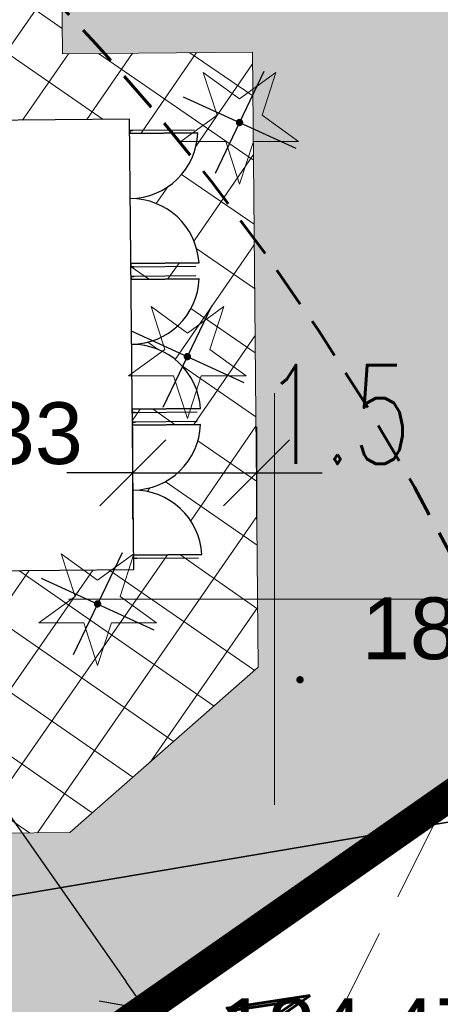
# Model space of a CAD drawing. Extents: x 8014 to 6635291, y -5609 to 5765892.
# Tile 75 of 158: x 6601197 to 6601202, y 5731795 to 5731807. Entities that reach past the tile are written whole.
import ezdxf

# ---------------------------------------------------------------- set-up
doc = ezdxf.new("R2010")
doc.units = 0
doc.header["$PDSIZE"] = 0.75
for name, pattern in [('DASHED', [0.75, 0.5, -0.25]), ('HIDDEN', [0.375, 0.25, -0.125]), ('PRZER1-1', [1, 0.5, -0.5]), ('PRZER2-1', [1.5, 1, -0.5])]:
    doc.linetypes.add(name, pattern=pattern)
doc.layers.get('0').update_dxf_attribs({"linetype": 'CONTINUOUS'})
doc.layers.get('Defpoints').update_dxf_attribs({"linetype": 'CONTINUOUS'})
for name, color, linetype in [('A-SZRAF- DROGI', 130, 'CONTINUOUS'), ('a_budynek', 10, 'CONTINUOUS'), ('a_chodnik', 31, 'CONTINUOUS'), ('a_granica', 12, 'DASHED'), ('a_komunikacja', 7, 'CONTINUOUS'), ('a_zieleń', 80, 'CONTINUOUS'), ('USUWANIE Z', 10, 'CONTINUOUS'), ('Wymiarowanie', 7, 'CONTINUOUS')]:
    doc.layers.add(name, color=color, linetype=linetype)
for name, color, linetype, lineweight in [('a_obrzeże', 7, 'CONTINUOUS', 18), ('GESDZI', 7, 'CONTINUOUS', 18), ('GSPWPS', 7, 'CONTINUOUS', 13), ('GSPWPS_O', 7, 'CONTINUOUS', 13), ('GSSZAD', 7, 'CONTINUOUS', 18), ('Ramka sekcyjna', 7, 'CONTINUOUS', 18), ('T_odn', 7, 'CONTINUOUS', 35), ('T_str.ochr.8m', 40, 'HIDDEN', 60)]:
    doc.layers.add(name, color=color, linetype=linetype, lineweight=lineweight)
for name, color, linetype, lineweight, true_color in [('GESUZY', 7, 'CONTINUOUS', 18, 0x008000), ('GSPRDI', 7, 'CONTINUOUS', 18, 0x008000), ('OTZG', 7, 'CONTINUOUS', 18, 0x008000)]:
    doc.layers.add(name, color=color, linetype=linetype, lineweight=lineweight, true_color=true_color)
doc.styles.add('Arial', font='arial.ttf')
doc.styles.add('Romand', font='romand.shx', dxfattribs={"width": 0.8})
doc.styles.add('ROMANS', font='romans.shx', dxfattribs={"width": 0.7})
doc.dimstyles.new('DIM500', dxfattribs={"dimscale": 40, "dimtxt": 0.03, "dimasz": 0.01, "dimexe": 0, "dimexo": 0, "dimgap": 0.02, "dimtad": 1, "dimzin": 9, "dimdsep": 46, "dimtxsty": 'ROMANS', "dimblk": 'TICK1', "dimcen": 0, "dimse1": 1, "dimse2": 1, "dimclrd": 256, "dimclre": 7, "dimclrt": 6, "dimazin": 0, "dimtfac": 1, "dimtdec": 4, "dimtix": 1, "dimtmove": 2, "dimatfit": 3, "dimldrblk": 'TICK1', "dimfxl": 1, "dimtolj": 1, "dimtzin": 9, "dimarcsym": 0})

# ---------------------------------------------------------------- blocks, each defined once
blk = doc.blocks.new('D_GSPRDI1')
blk.add_hatch(color=0).paths.add_polyline_path([(0, -0.045), (0.013906, -0.042798), (0.02645, -0.036406), (0.036406, -0.02645), (0.042798, -0.013906), (0.045, 0), (0.042798, 0.013906), (0.036406, 0.02645), (0.02645, 0.036406), (0.013906, 0.042798), (0, 0.045), (-0.013906, 0.042798), (-0.02645, 0.036406), (-0.036406, 0.02645), (-0.042798, 0.013906), (-0.045, 0), (-0.042798, -0.013906), (-0.036406, -0.02645), (-0.02645, -0.036406), (-0.013906, -0.042798)])
at = {"color": 0}
blk.add_lwpolyline([(0.272471, 0.088531), (0.713338, -0.231778), (0.168396, -0.231778), (0, -0.750048), (-0.168396, -0.231778), (-0.713338, -0.231778), (-0.272471, 0.088531), (-0.440867, 0.606801), (0, 0.286493), (0.440867, 0.606801)], close=True, dxfattribs=at)
blk = doc.blocks.new('D_GSPWPS1')
blk.add_hatch(color=0).paths.add_polyline_path([(-0.045, 0), (-0.043467, -0.011647), (-0.038971, -0.0225), (-0.03182, -0.03182), (-0.0225, -0.038971), (-0.011647, -0.043467), (0, -0.045), (0.011647, -0.043467), (0.0225, -0.038971), (0.03182, -0.03182), (0.038971, -0.0225), (0.043467, -0.011647), (0.045, 0), (0.043467, 0.011647), (0.038971, 0.0225), (0.03182, 0.03182), (0.0225, 0.038971), (0.011647, 0.043467), (0, 0.045), (-0.011647, 0.043467), (-0.0225, 0.038971), (-0.03182, 0.03182), (-0.038971, 0.0225), (-0.043467, 0.011647)])
blk = doc.blocks.new('TICK1')
at = {"color": 0}
for p, q in [((0, -1.4), (0, 1.4)), ((0, 1.110223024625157e-16), (-0.9999999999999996, 1.110223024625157e-16))]:
    blk.add_line(p, q, dxfattribs=at)
at = {"color": 2}
blk.add_line((-0.9999999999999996, -0.9999999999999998), (1, 1), dxfattribs=at)
blk = doc.blocks.new('*D122')
at = {"layer": 'Defpoints', "color": 0}
for p in [(6601196.501937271, 5731798.655048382), (6601198.841753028, 5731795.310433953), (6601198.430147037, 5731795.022483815)]:
    blk.add_point(p, dxfattribs=at)
at = {"layer": 'Wymiarowanie', "lineweight": -2}
blk.add_line((6601196.319623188, 5731798.039340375), (6601198.200855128, 5731795.350241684), dxfattribs=at)
at = {"layer": 'Wymiarowanie', "lineweight": -2, "xscale": 0.4, "yscale": 0.4, "zscale": 0.4}
for p, rotation in [((6601196.09033128, 5731798.367098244), 124.975756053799), ((6601198.430147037, 5731795.022483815), 304.975756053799)]:
    blk.add_blockref('TICK1', p, dxfattribs=dict(at, rotation=rotation))
at = {"layer": 'Wymiarowanie', "color": 6, "insert": (6601200.448869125, 5731794.118330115), "char_height": 1.2, "attachment_point": 5, "rotation": 304.975756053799, "style": 'Romand'}
blk.add_mtext('\\A1;4.08', dxfattribs=at)
blk = doc.blocks.new('*D218')
at = {"layer": 'Defpoints', "color": 0}
for p in [(6601198.279883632, 5731801.544732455), (6601199.780167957, 5731801.559070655), (6601199.780167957, 5731801.532368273)]:
    blk.add_point(p, dxfattribs=at)
at = {"layer": 'Wymiarowanie', "lineweight": -2}
for p, q in [((6601197.879883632, 5731801.532368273), (6601197.479883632, 5731801.532368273)), ((6601198.279883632, 5731801.532368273), (6601199.780167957, 5731801.532368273)), ((6601200.180167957, 5731801.532368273), (6601200.580167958, 5731801.532368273))]:
    blk.add_line(p, q, dxfattribs=at)
at = {"layer": 'Wymiarowanie', "lineweight": -2, "xscale": 0.4, "yscale": 0.4, "zscale": 0.4}
blk.add_blockref('TICK1', (6601198.279883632, 5731801.532368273), dxfattribs=at)
at = {"layer": 'Wymiarowanie', "lineweight": -2, "xscale": 0.4, "yscale": 0.4, "zscale": 0.4, "rotation": 180}
blk.add_blockref('TICK1', (6601199.780167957, 5731801.532368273), dxfattribs=at)
at = {"layer": 'Wymiarowanie', "color": 6, "insert": (6601200.763045, 5731802.240744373), "char_height": 1.2, "attachment_point": 5, "style": 'ROMANS'}
blk.add_mtext('\\A1;1.5', dxfattribs=at)
blk = doc.blocks.new('GSPRDI1')
blk.add_hatch(color=0).paths.add_polyline_path([(0, -0.045), (0.013906, -0.042798), (0.02645, -0.036406), (0.036406, -0.02645), (0.042798, -0.013906), (0.045, 0), (0.042798, 0.013906), (0.036406, 0.02645), (0.02645, 0.036406), (0.013906, 0.042798), (0, 0.045), (-0.013906, 0.042798), (-0.02645, 0.036406), (-0.036406, 0.02645), (-0.042798, 0.013906), (-0.045, 0), (-0.042798, -0.013906), (-0.036406, -0.02645), (-0.02645, -0.036406), (-0.013906, -0.042798)])
at = {"color": 0}
blk.add_lwpolyline([(0.272471, 0.088531), (0.713338, -0.231778), (0.168396, -0.231778), (0, -0.750048), (-0.168396, -0.231778), (-0.713338, -0.231778), (-0.272471, 0.088531), (-0.440867, 0.606801), (0, 0.286493), (0.440867, 0.606801)], close=True, dxfattribs=at)

msp = doc.modelspace()

# ---------------------------------------------------------------- hatches: boundary and pattern name
at = {"layer": 'A-SZRAF- DROGI', "linetype": 'ByBlock', "lineweight": 0}
h = msp.add_hatch(dxfattribs=at)
h.set_pattern_fill('ANSI37', color=253, scale=3, style=0)
h.set_pattern_definition([(45, (3365827.470421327, 2822255.75228963), (-0.2651650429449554, 0.2651650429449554), []), (135, (3365827.470421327, 2822255.75228963), (-0.2651650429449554, -0.2651650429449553), [])])
h.paths.add_polyline_path([(6601164.801, 5731825.446), (6601168.790559, 5731826.947746), (6601168.820585, 5731824.474329), (6601166.454, 5731823.503)])
edge = h.paths.add_edge_path()
edge.add_line((6601172.476, 5731825.895), (6601172.4105, 5731828.025676))
edge.add_line((6601172.4105, 5731828.025676), (6601173.992, 5731828.189))
edge.add_arc((6601186.03492027, 5732243.680015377), 415.665509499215, 268.3397586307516, 269.9116548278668)
edge.add_line((6601185.394, 5731828.015), (6601205.043, 5731828.193))
edge.add_line((6601205.043, 5731828.193), (6601225.2324, 5731828.343))
edge.add_line((6601225.2324, 5731828.343), (6601245.168, 5731828.586))
edge.add_line((6601245.168, 5731828.586), (6601245.54301782, 5731828.590239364))
edge.add_line((6601245.54301782, 5731828.590239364), (6601246.883624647, 5731826.593755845))
edge.add_line((6601246.883624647, 5731826.593755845), (6601221.789705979, 5731826.309230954))
edge.add_line((6601221.789705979, 5731826.309230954), (6601205.136, 5731826.031))
edge.add_line((6601205.136, 5731826.031), (6601185.273, 5731825.848))
edge.add_line((6601185.273, 5731825.848), (6601173.834, 5731826.053))
edge.add_line((6601173.834, 5731826.053), (6601172.476, 5731825.895))
edge = h.paths.add_edge_path()
edge.add_line((6601111.994, 5731733.86), (6601109.203, 5731750.836))
edge.add_line((6601109.203, 5731750.836), (6601106.88, 5731760.994))
edge.add_line((6601106.88, 5731760.994), (6601102.557, 5731779.174))
edge.add_line((6601102.557, 5731779.174), (6601096.809, 5731802.335))
edge.add_line((6601096.809, 5731802.335), (6601093.3935, 5731815.0755))
edge.add_arc((6601112.890643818, 5731821.406846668), 20.49937969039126, 186.6456011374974, 197.9902726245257, ccw=False)
edge.add_arc((6601104.100382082, 5731821.197027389), 11.77172068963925, 157.093056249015, 190.5856574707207, ccw=False)
edge.add_line((6601093.257, 5731825.779000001), (6601095.519, 5731824.743))
edge.add_line((6601095.519, 5731824.743), (6601101.325, 5731802.801))
edge.add_line((6601101.325, 5731802.801), (6601106.886, 5731780.522))
edge.add_line((6601106.886, 5731780.522), (6601111.376, 5731762.136))
edge.add_line((6601111.376, 5731762.136), (6601116.585, 5731733.745))
edge.add_line((6601116.585, 5731733.745), (6601117.929, 5731724.497))
edge.add_line((6601117.929, 5731724.497), (6601120.174581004, 5731712.998631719))
edge.add_line((6601120.174581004, 5731712.998631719), (6601122.073782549, 5731714.127215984))
edge.add_line((6601122.073782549, 5731714.127215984), (6601119.954, 5731724.963))
edge.add_line((6601119.954, 5731724.963), (6601118.634, 5731734.045))
edge.add_line((6601118.634, 5731734.045), (6601113.329, 5731762.836))
edge.add_line((6601113.329, 5731762.836), (6601108.915, 5731781.012))
edge.add_line((6601108.915, 5731781.012), (6601103.286, 5731803.464))
edge.add_line((6601103.286, 5731803.464), (6601098.333, 5731822.44))
edge.add_line((6601098.333, 5731822.44), (6601100.26, 5731826.8))
edge.add_line((6601100.26, 5731826.8), (6601104.18, 5731826.61))
edge.add_line((6601104.18, 5731826.61), (6601124.59, 5731825.705))
edge.add_arc((6601125.610328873, 5731847.683485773), 22.00215689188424, 254.8648362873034, 267.34201003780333, ccw=False)
edge.add_line((6601119.865631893, 5731826.444527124), (6601114.201632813, 5731827.976553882))
edge.add_arc((6601110.333611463, 5731814.50400797), 14.01681427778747, 73.98101766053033, 84.72925958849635)
edge.add_line((6601111.621225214, 5731828.46155551), (6601104.31, 5731828.801))
edge.add_line((6601104.31, 5731828.801), (6601098.736000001, 5731829.044))
edge.add_arc((6601099.467862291, 5731836.320540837), 7.313252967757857, 237.4214308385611, 264.25660123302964, ccw=False)
edge.add_line((6601095.530000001, 5731830.158), (6601092.874, 5731826.011))
edge.add_arc((6601101.918260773, 5731821.943692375), 9.916735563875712, 155.7860047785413, 175.0173574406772)
edge.add_arc((6601112.859662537, 5731821.4016454), 20.86790340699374, 176.1439813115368, 198.0522861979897)
edge.add_line((6601093.019, 5731814.935), (6601096.416, 5731802.213))
edge.add_line((6601096.416, 5731802.213), (6601102.139, 5731779.125))
edge.add_line((6601102.139, 5731779.125), (6601106.492, 5731760.912))
edge.add_line((6601106.492, 5731760.912), (6601108.825, 5731750.719))
edge.add_line((6601108.825, 5731750.719), (6601111.607, 5731733.785))
edge.add_line((6601111.607, 5731733.785), (6601115.11, 5731713.014))
edge.add_line((6601115.11, 5731713.014), (6601115.782940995, 5731710.388937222))
edge.add_line((6601115.782940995, 5731710.388937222), (6601116.122591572, 5731710.590771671))
edge.add_line((6601116.122591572, 5731710.590771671), (6601115.488, 5731713.094))
edge.add_line((6601115.488, 5731713.094), (6601113.741, 5731723.477))
edge.add_line((6601113.741, 5731723.477), (6601111.994, 5731733.86))
at = {"layer": 'a_chodnik', "lineweight": 13, "transparency": 33554687}
h = msp.add_hatch(dxfattribs=at)
h.set_pattern_fill('ANSI37-METRIC', color=256, scale=0.2, angle=280.2340517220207)
h.set_pattern_definition([(325.2340517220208, (0, 0), (0.3620931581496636, 0.5216450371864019), []), (55.23405172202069, (0, 0), (-0.5216450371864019, 0.3620931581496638), [])])
h.paths.add_polyline_path([(6601199.79107214, 5731800.418106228), (6601199.73158544, 5731806.642525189), (6601197.425292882, 5731806.620725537), (6601197.383239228, 5731811.044963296), (6601193.076112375, 5731811.003921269), (6601193.085666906, 5731810.003882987), (6601196.393050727, 5731810.03552749), (6601196.437765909, 5731805.811110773), (6601198.232898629, 5731805.828327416), (6601198.233817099, 5731805.73233181), (6601198.239816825, 5731805.732389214), (6601198.240199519, 5731805.692391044), (6601198.280197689, 5731805.692773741, -0.4142132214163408), (6601198.276236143, 5731805.688735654), (6601198.248237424, 5731805.688467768, 0.4142128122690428), (6601198.244275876, 5731805.68442968), (6601198.244543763, 5731805.656430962, -0.4142128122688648), (6601198.240582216, 5731805.652392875), (6601199.068578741, 5731805.660315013, -1.621182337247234e-05), (6601199.068583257, 5731805.660431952), (6601199.069544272, 5731805.660324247), (6601199.068578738, 5731805.66031501, -0.4001453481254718), (6601198.248130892, 5731804.863428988, -0.4001453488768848), (6601199.08367609, 5731804.082387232, -9.460203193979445e-07), (6601199.084641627, 5731804.08239647), (6601199.083682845, 5731804.082270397), (6601199.08367609, 5731804.082387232), (6601198.255679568, 5731804.074465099, -0.4142128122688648), (6601198.259717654, 5731804.070503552), (6601198.259985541, 5731804.042504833, 0.4142127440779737), (6601198.264023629, 5731804.038543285), (6601198.292022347, 5731804.038811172, -0.4142130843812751), (6601198.296060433, 5731804.034849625), (6601198.256062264, 5731804.034466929), (6601198.25644496, 5731803.99446876), (6601198.250445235, 5731803.994411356), (6601198.250751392, 5731803.962412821), (6601198.256751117, 5731803.962470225), (6601198.257133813, 5731803.922472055), (6601198.297131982, 5731803.92285475, -0.4142130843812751), (6601198.293170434, 5731803.918816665), (6601198.265171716, 5731803.918548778, 0.4142149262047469), (6601198.261210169, 5731803.914510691), (6601198.261478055, 5731803.886511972, -0.4142129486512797), (6601198.257516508, 5731803.882473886), (6601199.085513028, 5731803.890396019), (6601199.085517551, 5731803.890512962), (6601199.086478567, 5731803.890405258), (6601199.08551303, 5731803.890396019, -0.400145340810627), (6601198.265065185, 5731803.093509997, -0.3993184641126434), (6601199.101575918, 5731802.312477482), (6601198.272613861, 5731802.304546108, -0.04554378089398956), (6601198.272996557, 5731802.264547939), (6601198.274068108, 5731802.152553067, -0.04554368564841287), (6601198.2744508, 5731802.112554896), (6601199.102447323, 5731802.120477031)])
h.paths.add_polyline_path([(6601199.102447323, 5731802.120477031, -0.4001453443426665), (6601198.281999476, 5731801.323591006, -0.4001453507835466), (6601199.117544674, 5731800.542549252), (6601199.118510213, 5731800.542558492), (6601199.117551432, 5731800.542432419), (6601199.117544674, 5731800.542549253), (6601198.289548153, 5731800.534627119, -0.4142140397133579), (6601198.293586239, 5731800.530665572), (6601198.293854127, 5731800.502666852, 0.4142116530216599), (6601198.297892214, 5731800.498705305), (6601198.325890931, 5731800.498973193, -0.4142132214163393), (6601198.329929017, 5731800.495011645), (6601198.289930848, 5731800.494628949), (6601198.290313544, 5731800.454630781), (6601198.284313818, 5731800.454573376), (6601198.28523229, 5731800.35857777), (6601196.48580291, 5731800.341361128), (6601196.501937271, 5731798.655048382), (6601194.201424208, 5731798.633037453), (6601194.215776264, 5731797.133005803), (6601197.516155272, 5731797.164784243), (6601199.802988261, 5731799.171257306), (6601199.79107214, 5731800.418106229), (6601199.102447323, 5731802.120477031)], is_closed=False)
h.paths.add_polyline_path([(6601190.085989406, 5731809.97518257, 0.7265352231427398), (6601188.183845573, 5731809.957127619), (6601188.300847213, 5731797.726696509, 0.7244697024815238), (6601190.202698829, 5731797.746911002), (6601190.193687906, 5731798.594690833), (6601188.827588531, 5731798.581621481), (6601188.721510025, 5731809.668614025), (6601188.718701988, 5731809.96210059)])
at = {"layer": 'a_zieleń', "transparency": 33554687}
h = msp.add_hatch(dxfattribs=at)
h.set_pattern_fill('ANSI31', color=256, scale=2, angle=0.5415578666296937)
h.set_pattern_definition([(45.5415578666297, (6600987.53512271, 5732094.771343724), (-0.1784396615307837, 0.1750979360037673), [])])
edge = h.paths.add_edge_path()
edge.add_line((6601184.522925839, 5731785.715408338), (6601184.766921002, 5731785.473322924))
edge.add_line((6601184.766921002, 5731785.473322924), (6601208.79, 5731802.27))
edge.add_line((6601208.79, 5731802.27), (6601211.05, 5731814.48))
edge.add_line((6601211.05, 5731814.48), (6601142.150843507, 5731813.822858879))
edge.add_arc((6601143.69840858, 5731819.101553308), 5.500870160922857, 253.6603434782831, 270.5475106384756)
edge.add_line((6601143.750973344, 5731813.6009343), (6601191.033618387, 5731814.053326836))
edge.add_arc((6601191.121506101, 5731812.113382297), 1.941934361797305, 359.83740764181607, 92.59396805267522, ccw=False)
edge.add_line((6601193.063432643, 5731812.107871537), (6601193.07399525, 5731811.003901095))
edge.add_line((6601193.07399525, 5731811.003901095), (6601197.383252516, 5731811.044963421))
edge.add_line((6601197.383252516, 5731811.044963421), (6601197.425292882, 5731806.620725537))
edge.add_line((6601197.425292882, 5731806.620725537), (6601199.73158594, 5731806.642472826))
edge.add_line((6601199.73158594, 5731806.642472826), (6601199.802988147, 5731799.171269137))
edge.add_line((6601199.802988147, 5731799.171269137), (6601197.516155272, 5731797.164784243))
edge.add_line((6601197.516155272, 5731797.164784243), (6601194.215775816, 5731797.133052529))
edge.add_line((6601194.215775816, 5731797.133052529), (6601194.250820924, 5731793.47024802))
edge.add_arc((6601191.537576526, 5731793.658273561), 2.719751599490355, 281.08944697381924, 356.0357887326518, ccw=False)
edge.add_line((6601192.060696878, 5731790.989304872), (6601185.152182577, 5731786.155675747))
edge.add_arc((71774552.68679601, -87417922.68084788), 113685689.9179969, 124.9790439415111, 124.9790443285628)
h.paths.add_polyline_path([(6601204.905956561, 5731809.178180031), (6601202.576515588, 5731808.578882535), (6601203.741236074, 5731808.878531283)], flags=16)

# ---------------------------------------------------------------- linework, layer by layer
at = {"layer": 'a_budynek', "lineweight": 30, "elevation": 10.08}
msp.add_lwpolyline([(6601196.433469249, 5731805.811110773), (6601196.485314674, 5731800.341356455), (6601198.291232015, 5731800.358635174), (6601198.238898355, 5731805.82838482)], close=True, dxfattribs=at)
at = {"layer": 'a_granica', "elevation": 10.08}
msp.add_lwpolyline([(6601154.4, 5731764.22, 0.3750107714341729, 0.3750107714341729, 0), (6601119.83, 5731813.61, 0.3750107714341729, 0.3750107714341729, 0), (6601211.05, 5731814.48, 0.3750107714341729, 0.3750107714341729, 0), (6601208.79, 5731802.27, 0.3750107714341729, 0.3750107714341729, 0), (6601154.4, 5731764.22, 0.3750107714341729, 0, 0)], format="xyseb", dxfattribs=at)
at = {"layer": 'a_komunikacja', "linetype": 'Continuous'}
for p, q in [((6601198.240199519, 5731805.692391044, 10.08), (6601198.280197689, 5731805.692773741, 10.08)), ((6601199.069544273, 5731805.660324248, 10.08), (6601198.240582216, 5731805.652392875, 10.08)), ((6601198.240582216, 5731805.652392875, 10.08), (6601199.069544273, 5731805.660324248, 10.08)), ((6601198.244275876, 5731805.68442968, 10.08), (6601198.244543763, 5731805.656430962, 10.08)), ((6601198.248237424, 5731805.688467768, 10.08), (6601198.276236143, 5731805.688735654, 10.08)), ((6601198.280197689, 5731805.692773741, 10.08), (6601199.029163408, 5731805.69993972, 10.08)), ((6601198.255679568, 5731804.074465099, 10.08), (6601199.084641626, 5731804.082396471, 10.08)), ((6601199.084641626, 5731804.082396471, 10.08), (6601198.255679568, 5731804.074465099, 10.08)), ((6601198.256062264, 5731804.034466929, 10.08), (6601198.296060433, 5731804.034849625, 10.08)), ((6601198.259985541, 5731804.042504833, 10.08), (6601198.259717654, 5731804.070503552, 10.08)), ((6601198.264023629, 5731804.038543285, 10.08), (6601198.292022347, 5731804.038811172, 10.08)), ((6601198.296060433, 5731804.034849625, 10.08), (6601199.045026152, 5731804.042015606, 10.08)), ((6601198.257133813, 5731803.922472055, 10.08), (6601198.297131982, 5731803.92285475, 10.08)), ((6601199.086478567, 5731803.890405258, 10.08), (6601198.257516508, 5731803.882473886, 10.08)), ((6601198.257516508, 5731803.882473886, 10.08), (6601199.086478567, 5731803.890405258, 10.08)), ((6601198.261210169, 5731803.914510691, 10.08), (6601198.261478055, 5731803.886511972, 10.08)), ((6601198.265171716, 5731803.918548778, 10.08), (6601198.293170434, 5731803.918816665, 10.08)), ((6601198.297131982, 5731803.92285475, 10.08), (6601199.0460977, 5731803.930020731, 10.08)), ((6601198.272613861, 5731802.304546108, 10.08), (6601199.101575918, 5731802.312477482, 10.08)), ((6601199.101575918, 5731802.312477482, 10.08), (6601198.272613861, 5731802.304546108, 10.08)), ((6601198.272996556, 5731802.264547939, 10.08), (6601198.312994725, 5731802.264930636, 10.08)), ((6601198.276919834, 5731802.272585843, 10.08), (6601198.276651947, 5731802.300584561, 10.08)), ((6601198.280957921, 5731802.268624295, 10.08), (6601198.30895664, 5731802.268892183, 10.08)), ((6601198.312994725, 5731802.264930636, 10.08), (6601199.061960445, 5731802.272096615, 10.08)), ((6601198.274068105, 5731802.152553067, 10.08), (6601198.314066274, 5731802.152935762, 10.08)), ((6601199.103412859, 5731802.120486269, 10.08), (6601198.2744508, 5731802.112554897, 10.08)), ((6601198.2744508, 5731802.112554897, 10.08), (6601199.103412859, 5731802.120486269, 10.08)), ((6601198.278144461, 5731802.144591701, 10.08), (6601198.278412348, 5731802.116592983, 10.08)), ((6601198.282106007, 5731802.148629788, 10.08), (6601198.310104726, 5731802.148897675, 10.08)), ((6601198.314066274, 5731802.152935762, 10.08), (6601199.063031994, 5731802.160101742, 10.08)), ((6601199.118510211, 5731800.542558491, 10.08), (6601198.289548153, 5731800.534627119, 10.08)), ((6601198.289548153, 5731800.534627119, 10.08), (6601199.118510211, 5731800.542558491, 10.08)), ((6601198.293854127, 5731800.502666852, 10.08), (6601198.293586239, 5731800.530665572, 10.08)), ((6601198.289930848, 5731800.494628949, 10.08), (6601198.329929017, 5731800.495011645, 10.08)), ((6601198.297892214, 5731800.498705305, 10.08), (6601198.325890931, 5731800.498973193, 10.08)), ((6601198.329929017, 5731800.495011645, 10.08), (6601199.078894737, 5731800.502177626, 10.08))]:
    msp.add_line(p, q, dxfattribs=at)
for centre, radius, start, end in [((6601198.240543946, 5731805.656392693, 10.08), 0.0040000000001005, 270.548184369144, 0.5481710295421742), ((6601198.248275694, 5731805.684467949, 10.08), 0.0040000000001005, 90.54818436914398, 180.5481710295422), ((6601198.240199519, 5731805.692391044, 10.08), 0.8289999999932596, 270.5481798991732, 357.7906212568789), ((6601198.276197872, 5731805.692735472, 10.08), 0.0040000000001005, 270.5481977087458, 0.5481710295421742), ((6601198.256062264, 5731804.034466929, 10.08), 0.8289999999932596, 3.305738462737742, 90.54817977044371), ((6601198.255717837, 5731804.070465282, 10.08), 0.0040000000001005, 0.5481843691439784, 90.54817102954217), ((6601198.263985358, 5731804.042543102, 10.08), 0.0040000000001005, 180.5481710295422, 270.5481977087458), ((6601198.292060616, 5731804.034811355, 10.08), 0.0040000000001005, 0.5481843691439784, 90.54817102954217), ((6601198.257478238, 5731803.886473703, 10.08), 0.0040000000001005, 270.548184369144, 0.5481710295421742), ((6601198.265209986, 5731803.914548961, 10.08), 0.0040000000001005, 90.54818436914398, 180.548184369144), ((6601198.257133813, 5731803.922472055, 10.08), 0.8289999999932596, 270.5481798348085, 357.7906212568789), ((6601198.293132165, 5731803.922816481, 10.08), 0.0040000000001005, 270.548184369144, 0.5481710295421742), ((6601198.272996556, 5731802.264547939, 10.08), 0.8289999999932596, 3.305738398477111, 90.54817977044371), ((6601198.272652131, 5731802.300546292, 10.08), 0.0040000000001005, 0.5481710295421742, 90.54818436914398), ((6601198.280919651, 5731802.272624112, 10.08), 0.0040000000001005, 180.5481710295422, 270.5481977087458), ((6601198.308994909, 5731802.264892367, 10.08), 0.0040000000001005, 0.5481710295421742, 90.54817102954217), ((6601198.274412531, 5731802.116554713, 10.08), 0.0040000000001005, 270.5481710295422, 0.5481843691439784), ((6601198.282144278, 5731802.144629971, 10.08), 0.0040000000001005, 90.54819770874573, 180.548184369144), ((6601198.274068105, 5731802.152553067, 10.08), 0.8289999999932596, 270.5481797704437, 357.7906211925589), ((6601198.310066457, 5731802.152897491, 10.08), 0.0040000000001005, 270.5481710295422, 0.548197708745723), ((6601198.289930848, 5731800.494628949, 10.08), 0.8289999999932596, 3.305738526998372, 90.54817983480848), ((6601198.289586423, 5731800.530627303, 10.08), 0.0040000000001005, 0.5481710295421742, 90.54818436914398), ((6601198.297853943, 5731800.502705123, 10.08), 0.0040000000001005, 180.5481977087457, 270.5481977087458), ((6601198.325929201, 5731800.494973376, 10.08), 0.0040000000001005, 0.5481710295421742, 90.54818436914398)]:
    msp.add_arc(centre, radius, start, end, dxfattribs=at)
at = {"layer": 'a_obrzeże', "linetype": 'Continuous'}
for p, q in [((6601197.425292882, 5731806.620725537, 10.08), (6601199.731585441, 5731806.642525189, 10.08)), ((6601199.73158544, 5731806.642525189, 10.08), (6601199.802988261, 5731799.171257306, 10.08)), ((6601199.802988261, 5731799.171257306, 10.08), (6601197.516155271, 5731797.164784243, 10.08)), ((6601197.516155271, 5731797.164784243, 10.08), (6601194.215774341, 5731797.133206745))]:
    msp.add_line(p, q, dxfattribs=at)
at = {"layer": 'a_obrzeże', "linetype": 'Continuous', "elevation": 10.0800000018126}
msp.add_lwpolyline([(6601193.075969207, 5731811.003919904), (6601197.383252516, 5731811.04496342), (6601197.425292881, 5731806.620725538)], dxfattribs=at)
at = {"layer": 'GESDZI', "color": 8, "linetype": 'Continuous', "lineweight": 18, "elevation": 10.22}
for points in [[(6601154.4, 5731764.22), (6601127.53, 5731802.6), (6601119.83, 5731813.61), (6601211.05, 5731814.48), (6601208.79, 5731802.27)], [(6601140.46, 5731754.47), (6601154.4, 5731764.22), (6601208.79, 5731802.27), (6601216.42, 5731789), (6601201.69, 5731779.82), (6601182.14, 5731767.62), (6601162.6, 5731755.43), (6601143.05, 5731743.24), (6601137.31, 5731752.26)]]:
    msp.add_lwpolyline(points, close=True, dxfattribs=at)
at = {"layer": 'GESUZY', "color": 8, "linetype": 'PRZER1-1', "lineweight": 18, "elevation": 10.08}
for points in [[(6601127.53, 5731802.6), (6601111.72, 5731792.46), (6601122.2, 5731776.01), (6601137.31, 5731752.26), (6601140.46, 5731754.47), (6601154.4, 5731764.22), (6601208.79, 5731802.27), (6601211.05, 5731814.48), (6601119.83, 5731813.61)], [(6601154.4, 5731764.22), (6601127.53, 5731802.6), (6601119.83, 5731813.61), (6601211.05, 5731814.48), (6601208.79, 5731802.27)]]:
    msp.add_lwpolyline(points, close=True, dxfattribs=at)
at = {"layer": 'GSSZAD', "color": 8, "linetype": 'PRZER2-1', "lineweight": 18, "elevation": 10.1}
msp.add_lwpolyline([(6601193.55, 5731789.22), (6601200.02, 5731781.1), (6601212.64, 5731779.66), (6601223.85, 5731794.81), (6601225.84, 5731803.09), (6601225.58, 5731814.59), (6601215.23, 5731815.45), (6601210.12, 5731804.62), (6601204.62, 5731802.65), (6601200.8, 5731794.99)], close=True, dxfattribs=at)
at = {"layer": 'Ramka sekcyjna', "color": 8, "linetype": 'Continuous', "lineweight": 18, "elevation": 100, "flags": 128}
for points in [[(6601200, 5731797.5), (6601200, 5731802.5)], [(6601200, 5731797.5), (6601200, 5731802.5)], [(6601200, 5731800), (6601197.5, 5731800)], [(6601200, 5731800), (6601202.5, 5731800)]]:
    msp.add_lwpolyline(points, dxfattribs=at)
at = {"layer": 'T_odn', "ltscale": 0.5}
msp.add_lwpolyline([(6601208.635751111, 5731798.39545813), (6601189.51755542, 5731795.160421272), (6601184.881994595, 5731793.318510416), (6601181.19880482, 5731792.080009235)], dxfattribs=at)
at = {"layer": 'T_str.ochr.8m', "color": 202, "ltscale": 2, "elevation": 1.422323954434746e-09}
msp.add_lwpolyline([(6601175.396192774, 5731816.72219358, -0.3015367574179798), (6601203.187177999, 5731798.325885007, -0.2178183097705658), (6601203.187178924, 5731773.094509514, -0.301537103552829), (6601175.396200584, 5731754.698210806), (6601169.235031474, 5731754.698423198, -0.301372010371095), (6601141.463049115, 5731773.094506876, -0.2177548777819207), (6601141.463048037, 5731798.325839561, -0.3016428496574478), (6601169.254027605, 5731816.722193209), (6601175.396192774, 5731816.72219358)], format="xyb", dxfattribs=at)
at = {"layer": 'USUWANIE Z'}
for p, q in [((6601199.872430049, 5731806.406305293, 10.12), (6601199.279501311, 5731805.168331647, 10.12)), ((6601198.892833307, 5731806.100810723, 10.12), (6601200.259098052, 5731805.473826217, 10.12)), ((6601199.239246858, 5731803.563177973, 10.12), (6601198.646318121, 5731802.325204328, 10.12)), ((6601198.259650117, 5731803.257683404, 10.12), (6601199.625914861, 5731802.630698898, 10.12)), ((6601198.149167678, 5731800.560880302, 10.12), (6601197.556238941, 5731799.322906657, 10.12)), ((6601197.169570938, 5731800.255385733, 10.12), (6601198.535835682, 5731799.628401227, 10.12))]:
    msp.add_line(p, q, dxfattribs=at)

# ---------------------------------------------------------------- block references
at = {"layer": 'GSPRDI', "color": 8, "linetype": 'Continuous', "lineweight": 18}
for p in [(6601199.57596568, 5731805.78731847, 10.12), (6601198.94278249, 5731802.94419115, 10.12), (6601197.85270331, 5731799.94189348, 10.12)]:
    msp.add_blockref('D_GSPRDI1', p, dxfattribs=at)
at = {"layer": 'GSPWPS', "color": 8, "linetype": 'Continuous', "lineweight": 13}
msp.add_blockref('D_GSPWPS1', (6601200.31, 5731799.02, 10.08), dxfattribs=at)
at = {"layer": 'OTZG', "color": 96, "linetype": 'Continuous', "lineweight": 18, "true_color": 0x008000}
for p in [(6601199.57596568, 5731805.78731847, 10.12), (6601198.94278249, 5731802.94419115, 10.12), (6601197.85270331, 5731799.94189348, 10.12)]:
    msp.add_blockref('GSPRDI1', p, dxfattribs=at)

# ---------------------------------------------------------------- texts
at = {"layer": 'GSPWPS_O', "color": 8, "linetype": 'Continuous', "lineweight": 0, "style": 'Arial'}
for s, p in [('184.33', (6601194.47, 5731801.64, 10.8)), ('184.31', (6601201.06, 5731799.27, 10.8)), ('184.47', (6601199.33, 5731794.4, 10.8))]:
    msp.add_text(s, height=0.75, dxfattribs=at).set_placement(p)

# ---------------------------------------------------------------- dimensions: what is measured, and where the dimension line sits
at = {"layer": 'Wymiarowanie'}
dim = msp.add_linear_dim(base=(6601199.780167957, 5731801.532368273), p1=(6601198.279883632, 5731801.544732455, 10.08), p2=(6601199.780167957, 5731801.559070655, 10.08), dimstyle='DIM500', dxfattribs=at)
dim.commit()
dim.dimension.update_dxf_attribs({"geometry": '*D218', "text_midpoint": (6601200.763045, 5731802.240744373), "dimtype": 160})
dim = msp.add_linear_dim(base=(6601198.430147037, 5731795.022483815), p1=(6601196.501937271, 5731798.655048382), p2=(6601198.841753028, 5731795.310433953), angle=304.975756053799, dimstyle='DIM500', override={"dimtxt": 0.03, "dimtxsty": 'Romand'}, dxfattribs=at)
dim.commit()
dim.dimension.update_dxf_attribs({"geometry": '*D122', "text_midpoint": (6601200.448869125, 5731794.118330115), "dimtype": 161})

doc.saveas('drawing.dxf')
